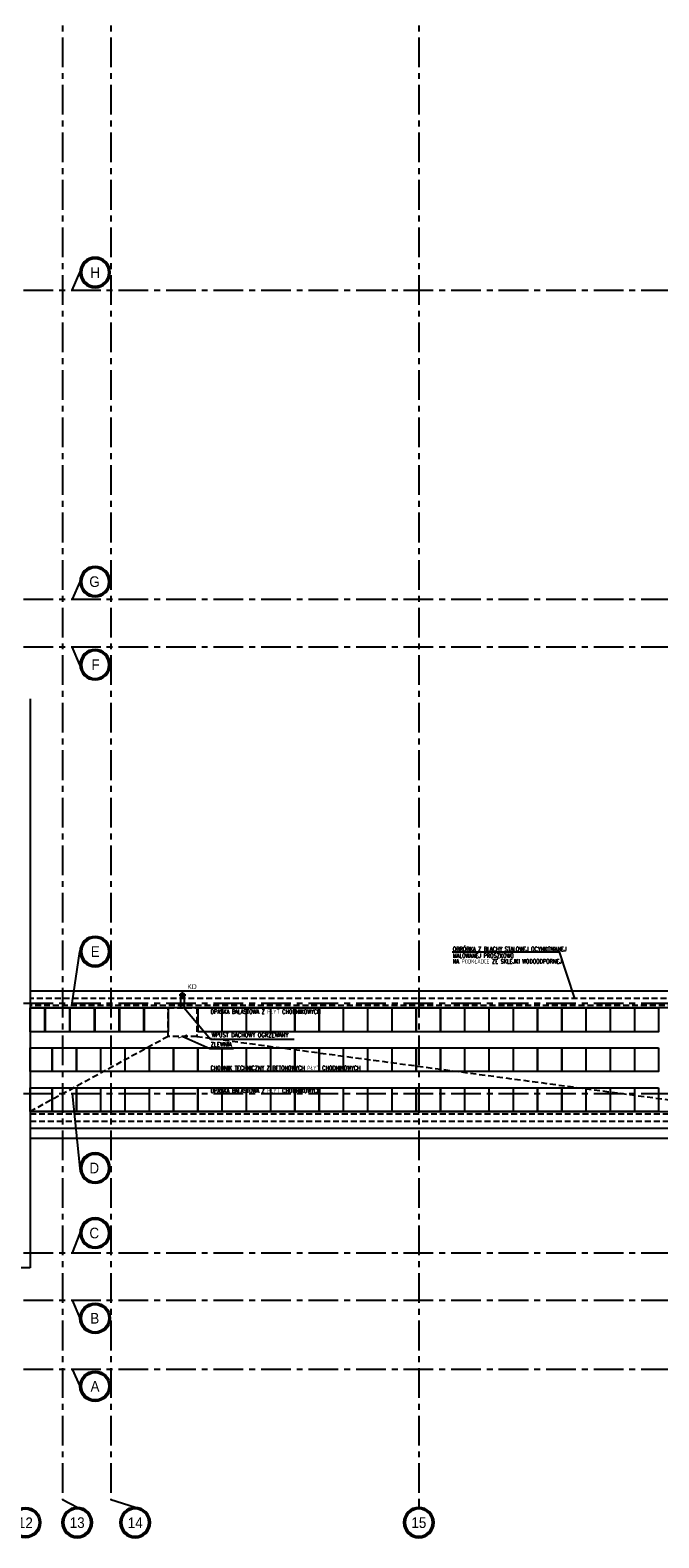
# Model space of a CAD drawing. Extents: x 41755 to 123924, y -112333 to 86187.
# Tile 17 of 256: x 102423 to 103746, y -102121 to -98949. Entities that reach past the tile are written whole.
import ezdxf
from ezdxf.enums import TextEntityAlignment as Align

# ---------------------------------------------------------------- set-up
doc = ezdxf.new("R2010")
doc.units = 0
doc.header["$LTSCALE"] = 50
for name, pattern in [('CENTER', [2, 1.25, -0.25, 0.25, -0.25]), ('DASHDOT2', [12.7, 6.35, -3.175, 0, -3.175]), ('DASHED', [0.75, 0.5, -0.25])]:
    doc.linetypes.add(name, pattern=pattern)
doc.layers.get('0').update_dxf_attribs({"color": 101, "linetype": 'CONTINUOUS'})
for name, color, linetype in [('Ins-wod', 4, 'CONTINUOUS'), ('Os-osie glowne', 1, 'CENTER'), ('Os-osie-opis', 16, 'CONTINUOUS'), ('Pzt-chodniki-hatch', 252, 'CONTINUOUS'), ('Sch-opis', 51, 'CONTINUOUS'), ('W-idok', 8, 'CONTINUOUS'), ('W-idok pod', 5, 'DASHED'), ('W-izol-w', 144, 'CONTINUOUS'), ('W-widok-spadki', 61, 'CONTINUOUS')]:
    doc.layers.add(name, color=color, linetype=linetype)
doc.styles.add('dwg_opis duży', font='ARIAL.TTF', dxfattribs={"width": 0.9})
doc.styles.add('ROMANS', font='romans', dxfattribs={"width": 0.85})
doc.styles.add('TYTUL2', font='ARIAL.TTF')
doc.dimstyles.new('CHMIELNA', dxfattribs={"dimscale": 3.5, "dimtxt": 4, "dimasz": 1.5, "dimexe": 3, "dimexo": 0, "dimgap": 1, "dimtad": 1, "dimdec": 1, "dimrnd": 0.5, "dimzin": 12, "dimdsep": 46, "dimtxsty": 'ROMANS', "dimblk": 'DIMTICK', "dimcen": 0.09, "dimse1": 1, "dimse2": 1, "dimclrd": 143, "dimclrt": 53, "dimadec": 0, "dimazin": 0, "dimtfac": 1, "dimtdec": 1, "dimtix": 1, "dimtmove": 2, "dimatfit": 2, "dimldrblk": 'ARCHTICK', "dimfxl": 0, "dimtolj": 1, "dimtzin": 0, "dimarcsym": 0})

# ---------------------------------------------------------------- blocks, each defined once
blk = doc.blocks.new('_opis_osi_liczbowy')
blk.add_hatch(color=256).paths.add_polyline_path([(32, 32), (32, 28.8, -1), (32, -28.8), (32, -32, 1)])
for radius in [32, 28.8]:
    blk.add_circle((32, 0), radius)
at = {"style": 'dwg_opis duży', "width": 0.9}
blk.add_attdef('AXNAMEH', text='', height=22.4, rotation=90, dxfattribs=at).set_placement((32, 0), align=Align.MIDDLE_CENTER)
blk = doc.blocks.new('DIMTICK')
for p, q in [((-1, 0), (1, 0)), ((0, 1), (0, -1))]:
    blk.add_line(p, q)
at = {"const_width": 0.141}
blk.add_lwpolyline([(0.71, 0.71), (-0.71, -0.71)], dxfattribs=at)
blk = doc.blocks.new('_gkjgskfjgkdfh')
at = {"linetype": 'DASHDOT2', "ltscale": 0.5}
for points in [[(-7, 0), (7, 0)], [(0, -7), (0, 7)], [(0, 0), (0, -7)]]:
    blk.add_lwpolyline(points, dxfattribs=at)
at = {"ltscale": 2}
for radius in [3.75, 3.25]:
    blk.add_circle((0, 0), radius, dxfattribs=at)
blk = doc.blocks.new('_opis_osi')
blk.add_hatch(color=256).paths.add_polyline_path([(32, -32), (28.8, -32, -1), (-28.8, -32), (-32, -32, 1)])
for radius in [32, 28.8]:
    blk.add_circle((0, -32), radius)
at = {"style": 'dwg_opis duży', "width": 0.9}
blk.add_attdef('AXNAMEV', text='', height=22.4, rotation=90, dxfattribs=at).set_placement((0, -32), align=Align.MIDDLE_CENTER)

msp = doc.modelspace()

# ---------------------------------------------------------------- linework, layer by layer
at = {"layer": 'Os-osie glowne'}
for points in [[(102490.966, -96063.824), (102490.966, -102040.824)], [(102592.966, -96063.824), (102592.966, -102040.824)], [(103240.966, -96063.824), (103240.966, -102040.824)], [(99508.966, -99495.824), (111775.966, -99495.824)], [(99508.966, -100145.824), (111775.966, -100145.824)], [(99508.966, -100245.824), (111775.966, -100245.824)], [(99508.966, -100995.824), (111438.932, -100995.824)], [(99508.966, -101185.824), (111438.932, -101185.824)], [(99508.966, -101520.824), (111438.932, -101520.824)], [(99508.966, -101620.824), (111436.932, -101620.824)], [(99508.966, -101765.824), (111436.932, -101765.824)]]:
    msp.add_lwpolyline(points, dxfattribs=at)
at = {"layer": 'Os-osie-opis'}
for points in [[(102511.63, -99495.824), (102527.63, -99458.618)], [(102527.63, -100109.032), (102511.63, -100145.824)], [(102527.63, -100283.662), (102511.63, -100245.824)], [(102511.63, -100995.824), (102527.63, -100887.351)], [(102511.63, -101185.824), (102527.63, -101342.738)], [(102527.63, -101479.475), (102511.63, -101520.824)], [(102511.63, -101620.824), (102527.63, -101658.924)], [(102511.63, -101765.824), (102527.63, -101801.937)], [(102521.948, -102056.824), (102490.966, -102040.824)], [(102643.948, -102056.824), (102592.966, -102040.824)], [(103240.966, -102040.824), (103240.966, -102056.824)]]:
    msp.add_lwpolyline(points, dxfattribs=at)
at = {"layer": 'Pzt-chodniki-hatch'}
for points in [[(102453.466, -101005.824), (102453.466, -101055.824), (102422.966, -101055.824), (102422.966, -101005.824)], [(102505.466, -101005.824), (102505.466, -101055.824), (102455.466, -101055.824), (102455.466, -101005.824)], [(102557.466, -101005.824), (102557.466, -101055.824), (102507.466, -101055.824), (102507.466, -101005.824)], [(102609.466, -101005.824), (102609.466, -101055.824), (102559.466, -101055.824), (102559.466, -101005.824)], [(102661.466, -101005.824), (102661.466, -101055.824), (102611.466, -101055.824), (102611.466, -101005.824)], [(102713.466, -101005.824), (102713.466, -101055.824), (102663.466, -101055.824), (102663.466, -101005.824)], [(102826.356, -101005.824), (102826.356, -101055.824), (102776.356, -101055.824), (102776.356, -101005.824)], [(102877.426, -101005.824), (102877.426, -101055.824), (102827.426, -101055.824), (102827.426, -101005.824)], [(102928.496, -101005.824), (102928.496, -101055.824), (102878.496, -101055.824), (102878.496, -101005.824)], [(102979.566, -101005.824), (102979.566, -101055.824), (102929.566, -101055.824), (102929.566, -101005.824)], [(103030.636, -101005.824), (103030.636, -101055.824), (102980.636, -101055.824), (102980.636, -101005.824)], [(103081.706, -101005.824), (103081.706, -101055.824), (103031.706, -101055.824), (103031.706, -101005.824)], [(103132.776, -101005.824), (103132.776, -101055.824), (103082.776, -101055.824), (103082.776, -101005.824)], [(103183.846, -101005.824), (103183.846, -101055.824), (103133.846, -101055.824), (103133.846, -101005.824)], [(103234.916, -101005.824), (103234.916, -101055.824), (103184.916, -101055.824), (103184.916, -101005.824)], [(103285.986, -101005.824), (103285.986, -101055.824), (103235.986, -101055.824), (103235.986, -101005.824)], [(103337.056, -101005.824), (103337.056, -101055.824), (103287.056, -101055.824), (103287.056, -101005.824)], [(103388.126, -101005.824), (103388.126, -101055.824), (103338.126, -101055.824), (103338.126, -101005.824)], [(103439.196, -101005.824), (103439.196, -101055.824), (103389.196, -101055.824), (103389.196, -101005.824)], [(103490.266, -101005.824), (103490.266, -101055.824), (103440.266, -101055.824), (103440.266, -101005.824)], [(103541.336, -101005.824), (103541.336, -101055.824), (103491.336, -101055.824), (103491.336, -101005.824)], [(103592.406, -101005.824), (103592.406, -101055.824), (103542.406, -101055.824), (103542.406, -101005.824)], [(103643.476, -101005.824), (103643.476, -101055.824), (103593.476, -101055.824), (103593.476, -101005.824)], [(103694.546, -101005.824), (103694.546, -101055.824), (103644.546, -101055.824), (103644.546, -101005.824)], [(103745.616, -101005.824), (103745.616, -101055.824), (103695.616, -101055.824), (103695.616, -101005.824)], [(102468.866, -101089.824), (102468.866, -101139.824), (102422.966, -101139.824), (102422.966, -101089.824)], [(102519.936, -101089.824), (102519.936, -101139.824), (102469.936, -101139.824), (102469.936, -101089.824)], [(102571.006, -101089.824), (102571.006, -101139.824), (102521.006, -101139.824), (102521.006, -101089.824)], [(102622.076, -101089.824), (102622.076, -101139.824), (102572.076, -101139.824), (102572.076, -101089.824)], [(102673.146, -101089.824), (102673.146, -101139.824), (102623.146, -101139.824), (102623.146, -101089.824)], [(102724.216, -101089.824), (102724.216, -101139.824), (102674.216, -101139.824), (102674.216, -101089.824)], [(102775.286, -101089.824), (102775.286, -101139.824), (102725.286, -101139.824), (102725.286, -101089.824)], [(102826.356, -101089.824), (102826.356, -101139.824), (102776.356, -101139.824), (102776.356, -101089.824)], [(102877.426, -101089.824), (102877.426, -101139.824), (102827.426, -101139.824), (102827.426, -101089.824)], [(102928.496, -101089.824), (102928.496, -101139.824), (102878.496, -101139.824), (102878.496, -101089.824)], [(102979.566, -101089.824), (102979.566, -101139.824), (102929.566, -101139.824), (102929.566, -101089.824)], [(103030.636, -101089.824), (103030.636, -101139.824), (102980.636, -101139.824), (102980.636, -101089.824)], [(103081.706, -101089.824), (103081.706, -101139.824), (103031.706, -101139.824), (103031.706, -101089.824)], [(103132.776, -101089.824), (103132.776, -101139.824), (103082.776, -101139.824), (103082.776, -101089.824)], [(103183.846, -101089.824), (103183.846, -101139.824), (103133.846, -101139.824), (103133.846, -101089.824)], [(103234.916, -101089.824), (103234.916, -101139.824), (103184.916, -101139.824), (103184.916, -101089.824)], [(103285.986, -101089.824), (103285.986, -101139.824), (103235.986, -101139.824), (103235.986, -101089.824)], [(103337.056, -101089.824), (103337.056, -101139.824), (103287.056, -101139.824), (103287.056, -101089.824)], [(103388.126, -101089.824), (103388.126, -101139.824), (103338.126, -101139.824), (103338.126, -101089.824)], [(103439.196, -101089.824), (103439.196, -101139.824), (103389.196, -101139.824), (103389.196, -101089.824)], [(103490.266, -101089.824), (103490.266, -101139.824), (103440.266, -101139.824), (103440.266, -101089.824)], [(103541.336, -101089.824), (103541.336, -101139.824), (103491.336, -101139.824), (103491.336, -101089.824)], [(103592.406, -101089.824), (103592.406, -101139.824), (103542.406, -101139.824), (103542.406, -101089.824)], [(103643.476, -101089.824), (103643.476, -101139.824), (103593.476, -101139.824), (103593.476, -101089.824)], [(103694.546, -101089.824), (103694.546, -101139.824), (103644.546, -101139.824), (103644.546, -101089.824)], [(103745.616, -101089.824), (103745.616, -101139.824), (103695.616, -101139.824), (103695.616, -101089.824)], [(102468.866, -101173.824), (102468.866, -101223.824), (102422.966, -101223.824), (102422.966, -101173.824)], [(102519.936, -101173.824), (102519.936, -101223.824), (102469.936, -101223.824), (102469.936, -101173.824)], [(102571.006, -101173.824), (102571.006, -101223.824), (102521.006, -101223.824), (102521.006, -101173.824)], [(102622.076, -101173.824), (102622.076, -101223.824), (102572.076, -101223.824), (102572.076, -101173.824)], [(102673.146, -101173.824), (102673.146, -101223.824), (102623.146, -101223.824), (102623.146, -101173.824)], [(102724.216, -101173.824), (102724.216, -101223.824), (102674.216, -101223.824), (102674.216, -101173.824)], [(102775.286, -101173.824), (102775.286, -101223.824), (102725.286, -101223.824), (102725.286, -101173.824)], [(102826.356, -101173.824), (102826.356, -101223.824), (102776.356, -101223.824), (102776.356, -101173.824)], [(102877.426, -101173.824), (102877.426, -101223.824), (102827.426, -101223.824), (102827.426, -101173.824)], [(102928.496, -101173.824), (102928.496, -101223.824), (102878.496, -101223.824), (102878.496, -101173.824)], [(102979.566, -101173.824), (102979.566, -101223.824), (102929.566, -101223.824), (102929.566, -101173.824)], [(103030.636, -101173.824), (103030.636, -101223.824), (102980.636, -101223.824), (102980.636, -101173.824)], [(103081.706, -101173.824), (103081.706, -101223.824), (103031.706, -101223.824), (103031.706, -101173.824)], [(103132.776, -101173.824), (103132.776, -101223.824), (103082.776, -101223.824), (103082.776, -101173.824)], [(103183.846, -101173.824), (103183.846, -101223.824), (103133.846, -101223.824), (103133.846, -101173.824)], [(103234.916, -101173.824), (103234.916, -101223.824), (103184.916, -101223.824), (103184.916, -101173.824)], [(103285.986, -101173.824), (103285.986, -101223.824), (103235.986, -101223.824), (103235.986, -101173.824)], [(103337.056, -101173.824), (103337.056, -101223.824), (103287.056, -101223.824), (103287.056, -101173.824)], [(103388.126, -101173.824), (103388.126, -101223.824), (103338.126, -101223.824), (103338.126, -101173.824)], [(103439.196, -101173.824), (103439.196, -101223.824), (103389.196, -101223.824), (103389.196, -101173.824)], [(103490.266, -101173.824), (103490.266, -101223.824), (103440.266, -101223.824), (103440.266, -101173.824)], [(103541.336, -101173.824), (103541.336, -101223.824), (103491.336, -101223.824), (103491.336, -101173.824)], [(103592.406, -101173.824), (103592.406, -101223.824), (103542.406, -101223.824), (103542.406, -101173.824)], [(103643.476, -101173.824), (103643.476, -101223.824), (103593.476, -101223.824), (103593.476, -101173.824)], [(103694.546, -101173.824), (103694.546, -101223.824), (103644.546, -101223.824), (103644.546, -101173.824)], [(103745.616, -101173.824), (103745.616, -101223.824), (103695.616, -101223.824), (103695.616, -101173.824)]]:
    msp.add_lwpolyline(points, close=True, dxfattribs=at)
at = {"layer": 'Sch-opis'}
msp.add_lwpolyline([(103311.26, -100887.831), (103536.536, -100887.831), (103568.848, -100985.824)], dxfattribs=at)
at = {"layer": 'W-idok', "linetype": 'DASHED', "ltscale": 0.5}
for p, q in [((103930.966, -100985.824), (102422.966, -100985.824)), ((103945.966, -101000.824), (102422.966, -101000.824)), ((102422.966, -101228.824), (103945.966, -101228.824)), ((102422.966, -101243.824), (103930.966, -101243.824))]:
    msp.add_line(p, q, dxfattribs=at)
at = {"layer": 'W-idok'}
for points in [[(102739.716, -100978.323), (102739.716, -101005.824)], [(102747.216, -100978.324), (102747.216, -101005.824)]]:
    msp.add_lwpolyline(points, dxfattribs=at)
at = {"layer": 'W-idok pod', "linetype": 'Continuous'}
for p, q in [((102422.966, -100355.824), (102422.966, -101552.824)), ((102422.966, -101552.824), (101688.966, -101552.824))]:
    msp.add_line(p, q, dxfattribs=at)
at = {"layer": 'W-izol-w', "linetype": 'Continuous'}
for p, q in [((103915.966, -100970.824), (102422.966, -100970.824)), ((103950.966, -101005.824), (102422.966, -101005.824)), ((102422.966, -101223.824), (103950.966, -101223.824)), ((102422.966, -101258.824), (103915.966, -101258.824))]:
    msp.add_line(p, q, dxfattribs=at)
msp.add_lwpolyline([(102422.966, -101279.824), (103905.966, -101279.824)], dxfattribs=at)
at = {"layer": 'W-widok-spadki', "linetype": 'DASHED', "ltscale": 0.5}
msp.add_lwpolyline([(102713.466, -101065.824), (102713.466, -101005.824), (102773.466, -101005.824), (102773.466, -101065.824)], close=True, dxfattribs=at)
for points in [[(102713.466, -101065.824), (102422.966, -101223.824)], [(102773.466, -101065.824), (103950.966, -101223.824)]]:
    msp.add_lwpolyline(points, dxfattribs=at)

# ---------------------------------------------------------------- block references
at = {"layer": 'Ins-wod'}
msp.add_blockref('_gkjgskfjgkdfh', (102743.444, -100978.324), dxfattribs=at)
at = {"layer": 'Os-osie-opis'}
ref = msp.add_blockref('_opis_osi', (102527.63, -99458.618), dxfattribs=dict(at, xscale=-1, rotation=89.99999999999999))
ref.add_attrib('AXNAMEV', 'H', dxfattribs={"layer": '0', "height": 22.4, "style": 'dwg_opis duży', "width": 0.9}).set_placement((102559.74, -99458.618), align=Align.MIDDLE_CENTER)
ref = msp.add_blockref('_opis_osi', (102527.63, -100109.032), dxfattribs=dict(at, xscale=-1, rotation=89.99999999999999))
ref.add_attrib('AXNAMEV', 'G', dxfattribs={"layer": '0', "height": 22.4, "style": 'dwg_opis duży', "width": 0.9}).set_placement((102558.462, -100109.032), align=Align.MIDDLE_CENTER)
ref = msp.add_blockref('_opis_osi', (102527.63, -100283.662), dxfattribs=dict(at, xscale=-1, rotation=89.99999999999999))
ref.add_attrib('AXNAMEV', 'F', dxfattribs={"layer": '0', "height": 22.4, "style": 'dwg_opis duży', "width": 0.9}).set_placement((102560.621, -100283.662), align=Align.MIDDLE_CENTER)
ref = msp.add_blockref('_opis_osi', (102527.63, -100887.351), dxfattribs=dict(at, xscale=-1, rotation=89.99999999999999))
ref.add_attrib('AXNAMEV', 'E', dxfattribs={"layer": '0', "height": 22.4, "style": 'dwg_opis duży', "width": 0.9}).set_placement((102559.974, -100887.351), align=Align.MIDDLE_CENTER)
ref = msp.add_blockref('_opis_osi', (102527.63, -101342.738), dxfattribs=dict(at, xscale=-1, rotation=89.99999999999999))
ref.add_attrib('AXNAMEV', 'D', dxfattribs={"layer": '0', "height": 22.4, "style": 'dwg_opis duży', "width": 0.9}).set_placement((102557.967, -101342.738), align=Align.MIDDLE_CENTER)
ref = msp.add_blockref('_opis_osi', (102527.63, -101479.475), dxfattribs=dict(at, xscale=-1, rotation=89.99999999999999))
ref.add_attrib('AXNAMEV', 'C', dxfattribs={"layer": '0', "height": 22.4, "style": 'dwg_opis duży', "width": 0.9}).set_placement((102557.911, -101479.475), align=Align.MIDDLE_CENTER)
ref = msp.add_blockref('_opis_osi', (102527.63, -101658.924), dxfattribs=dict(at, rotation=89.99999999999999))
ref.add_attrib('AXNAMEV', 'B', dxfattribs={"layer": '0', "height": 22.4, "style": 'dwg_opis duży', "width": 0.9}).set_placement((102559.025, -101658.924), align=Align.MIDDLE_CENTER)
ref = msp.add_blockref('_opis_osi', (102527.63, -101801.937), dxfattribs=dict(at, rotation=89.99999999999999))
ref.add_attrib('AXNAMEV', 'A', dxfattribs={"layer": '0', "height": 22.4, "style": 'dwg_opis duży', "width": 0.9}).set_placement((102559.465, -101801.937), align=Align.MIDDLE_CENTER)
ref = msp.add_blockref('_opis_osi_liczbowy', (102412.966, -102056.824), dxfattribs=dict(at, rotation=270))
ref.add_attrib('AXNAMEH', '12', dxfattribs={"layer": '0', "height": 22.4, "style": 'dwg_opis duży', "width": 0.9}).set_placement((102412.966, -102089.206), align=Align.MIDDLE_CENTER)
ref = msp.add_blockref('_opis_osi_liczbowy', (102521.948, -102056.824), dxfattribs=dict(at, xscale=-1, rotation=89.99999999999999))
ref.add_attrib('AXNAMEH', '13', dxfattribs={"layer": '0', "height": 22.4, "style": 'dwg_opis duży', "width": 0.9}).set_placement((102522.058, -102088.809), align=Align.MIDDLE_CENTER)
ref = msp.add_blockref('_opis_osi_liczbowy', (102643.948, -102056.824), dxfattribs=dict(at, xscale=-1, rotation=89.99999999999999))
ref.add_attrib('AXNAMEH', '14', dxfattribs={"layer": '0', "height": 22.4, "style": 'dwg_opis duży', "width": 0.9}).set_placement((102644.058, -102089.206), align=Align.MIDDLE_CENTER)
ref = msp.add_blockref('_opis_osi_liczbowy', (103240.966, -102056.824), dxfattribs=dict(at, xscale=-1, rotation=89.99999999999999))
ref.add_attrib('AXNAMEH', '15', dxfattribs={"layer": '0', "height": 22.4, "style": 'dwg_opis duży', "width": 0.9}).set_placement((103241.076, -102088.824), align=Align.MIDDLE_CENTER)

# ---------------------------------------------------------------- texts
at = {"layer": 'Ins-wod', "insert": (102753.686, -100955.945), "char_height": 10.2123, "width": 1336.21749, "attachment_point": 1, "style": 'TYTUL2'}
msp.add_mtext('KD', dxfattribs=at)
at = {"layer": 'Sch-opis', "style": 'ROMANS', "width": 0.7}
for s, p in [('OBRÓBKA Z BLACHY STALOWEJ OCYNKOWANEJ', (103312.468, -100886.597)), ('MALOWANEJ PROSZKOWO', (103312.468, -100900.379)), ('NA PODKŁADCE ZE SKLEJKI WODOODPORNEJ', (103312.468, -100912.434)), ('OPASKA BALASTOWA Z PŁYT CHODNIKOWYCH', (102802.606, -101018.204)), ('CHODNIK TECHNICZNY Z BETONOWYCH PŁYT CHODNIKOWYCH', (102802.606, -101136.66)), ('OPASKA BALASTOWA Z PŁYT CHODNIKOWYCH', (102802.606, -101184.49))]:
    msp.add_text(s, height=9, dxfattribs=at).set_placement(p)
at = {"layer": 'Sch-opis', "char_height": 9, "width": 203.76147, "attachment_point": 1, "style": 'ROMANS'}
for s, insert in [('WPUST DACHOWY OGRZEWANY', (102804.806, -101058.192)), ('ZLEWNIA', (102802.98, -101078.175))]:
    msp.add_mtext(s, dxfattribs=dict(at, insert=insert))

# ---------------------------------------------------------------- leaders
at = {"layer": 'Sch-opis'}
for points in [[(102747.216, -101005.824), (102802.799, -101071.26), (102978.38, -101071.26)], [(102743.973, -101065.824), (102800.973, -101091.242), (102851.258, -101091.242)]]:
    msp.add_leader(points, dimstyle='CHMIELNA', override={"dimasz": 4, "dimgap": 1, "dimtad": 0}, dxfattribs=at)

doc.saveas('drawing.dxf')
